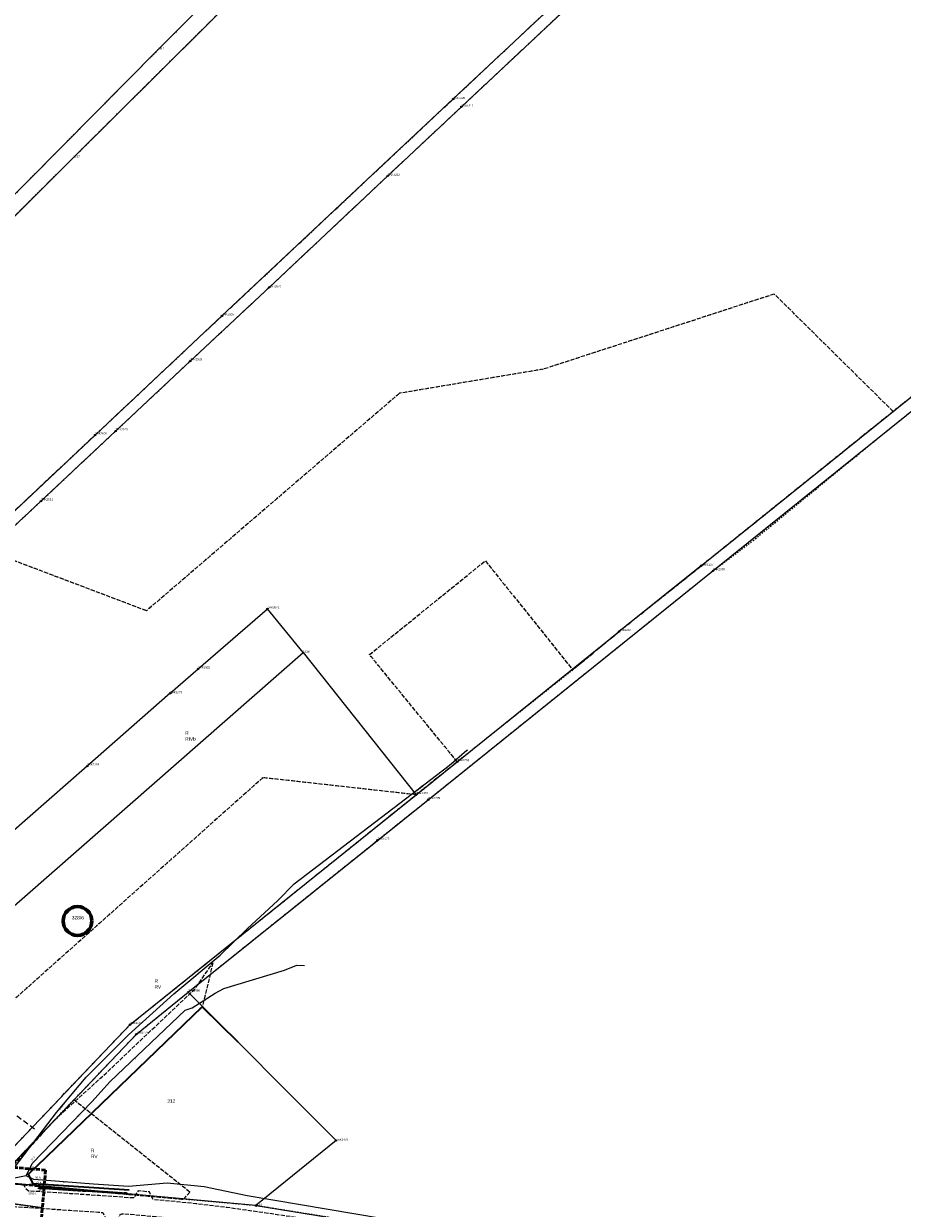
# Model space of a CAD drawing. Header units: metres. Extents: x 6551181 to 6555585, y 5935140 to 5937297.
# Tile 89 of 97: x 6551810 to 6552128, y 5935936 to 5936364. Entities that reach past the tile are written whole.
import ezdxf
from ezdxf.enums import TextEntityAlignment as Align

# ---------------------------------------------------------------- set-up
doc = ezdxf.new("R2010")
doc.units = ezdxf.units.M
for name, pattern in [('1.5_0.5', [2, 1.5, -0.5]), ('2.0_1.0', [3, 2, -1]), ('218-500', [1, 0.5, -0.5]), ('219-500', [0]), ('mz1.25_0.5', [1.75, 1.25, -0.5])]:
    doc.linetypes.add(name, pattern=pattern)
for name, color, linetype in [('000 Inne (niezydentyfikowane)', 7, 'Continuous'), ('202-Punkt graniczny stabilizowany trwale', 7, 'Continuous'), ('202-Punkt graniczny stabilizowany trwale-Atr103', 7, 'Continuous'), ('202-Punkt graniczny stabilizowany trwale-Atr104', 7, 'Continuous'), ('203-Punkt załamania granicy działki nie stabilizowany', 7, 'Continuous'), ('203-Punkt załamania granicy działki nie stabilizowany-Atr104', 7, 'Continuous'), ('209-Opis konturu klasyfikacyjnego', 7, 'Continuous'), ('210-Oznaczenie użytku', 7, 'Continuous'), ('211-Nr działki', 7, 'Continuous'), ('217-Granica konturu klasyfikcyjnego', 7, 'Continuous'), ('218-Granica użytku', 7, 'Continuous'), ('219-Linia granicy', 7, 'Continuous'), ('812-Warstwica pomocnicza linia', 7, 'Continuous'), ('jezdnia (powierzchnia)', 7, 'Continuous'), ('jezdnia (powierzchnia)-Atr17', 7, 'Continuous'), ('Obszar opracowania', 7, 'Continuous'), ('ogrodzenie trwałe (linia)', 7, 'Continuous'), ('przewód telekomunikacyjny (linia)', 7, 'Continuous'), ('przewód telekomunikacyjny (linia)-Atr1', 7, 'Continuous'), ('przewód wodociągowy (linia)', 7, 'Continuous'), ('przewód wodociągowy (linia)-Atr1', 7, 'Continuous'), ('punkt o określonej wysokości (sieć wodociągowa)', 7, 'Continuous'), ('punkt o określonej wysokości (sieć wodociągowa)-Atr2', 7, 'Continuous'), ('punkt wysokościowy naturalny', 7, 'Continuous'), ('punkt wysokościowy naturalny-Atr2', 7, 'Continuous'), ('punkt wysokościowy sztuczny', 7, 'Continuous'), ('punkt wysokościowy sztuczny-Atr2', 7, 'Continuous'), ('skarpa nieumocniona (powierzchnia)', 7, 'Continuous')]:
    doc.layers.add(name, color=color, linetype=linetype)
doc.styles.get("Standard").update_dxf_attribs({"font": 'arial.ttf'})
doc.linetypes.add('902-500', pattern='A,3.75,0,[1,ksztalty.shx,S=0.5,R=0,X=0,Y=0],3.75', length=7.5)

# ---------------------------------------------------------------- blocks, each defined once
blk = doc.blocks.new('202')
at = {"color": 0, "linetype": 'Continuous', "lineweight": -2}
blk.add_circle((0, 0), 2.5, dxfattribs=at)
blk = doc.blocks.new('203')
at = {"linetype": 'Continuous', "lineweight": 0}
h = blk.add_hatch(color=0, dxfattribs=at)
edge = h.paths.add_edge_path()
edge.add_arc((0, 0), 0.045, 0, 360)
blk = doc.blocks.new('PW01')
at = {"linetype": 'Continuous', "lineweight": 13}
h = blk.add_hatch(color=0, dxfattribs=at)
edge = h.paths.add_edge_path()
edge.add_arc((0, 0), 0.045, 0, 360)
blk = doc.blocks.new('PW02')
at = {"linetype": 'Continuous', "lineweight": 13}
h = blk.add_hatch(color=0, dxfattribs=at)
edge = h.paths.add_edge_path()
edge.add_arc((0, 0), 0.18, 0, 360)

msp = doc.modelspace()

# ---------------------------------------------------------------- linework, layer by layer
at = {"color": 1, "linetype": 'Continuous', "lineweight": 60}
msp.add_circle((6551829.8466, 5936039.4238), 5.1863, dxfattribs=at)
at = {"layer": '000 Inne (niezydentyfikowane)', "color": 7, "linetype": 'Continuous', "lineweight": 25, "flags": 128}
for points in [[(6551816.4, 5935942.7), (6551816.45, 5935943.5)], [(6551816.93, 5935942.67), (6551816.98, 5935943.46)], [(6551817.45, 5935942.64), (6551817.5, 5935943.42)], [(6551817.97, 5935942.61), (6551818.01, 5935943.39)], [(6551818.48, 5935942.58), (6551818.53, 5935943.35)], [(6551818.99, 5935942.55), (6551819.03, 5935943.31)], [(6551819.49, 5935942.52), (6551819.54, 5935943.27)], [(6551819.99, 5935942.49), (6551820.04, 5935943.24)], [(6551815.61, 5935942.75), (6551815.61, 5935942.81)], [(6551815.87, 5935942.74), (6551815.89, 5935943.12)], [(6551816.14, 5935942.72), (6551816.16, 5935943.05)], [(6551816.67, 5935942.69), (6551816.69, 5935943.09)], [(6551817.19, 5935942.66), (6551817.21, 5935943.05)], [(6551817.71, 5935942.63), (6551817.73, 5935943.02)], [(6551818.22, 5935942.59), (6551818.25, 5935942.98)], [(6551818.73, 5935942.56), (6551818.76, 5935942.95)], [(6551819.24, 5935942.53), (6551819.26, 5935942.91)], [(6551819.74, 5935942.5), (6551819.77, 5935942.88)], [(6551820.24, 5935942.47), (6551820.26, 5935942.84)], [(6551820.49, 5935942.46), (6551820.54, 5935943.2)], [(6551820.74, 5935942.44), (6551820.76, 5935942.81)], [(6551820.99, 5935942.43), (6551821.04, 5935943.16)], [(6551821.24, 5935942.41), (6551821.26, 5935942.78)], [(6551821.49, 5935942.4), (6551821.53, 5935943.13)], [(6551821.74, 5935942.38), (6551821.76, 5935942.74)], [(6551821.99, 5935942.37), (6551822.03, 5935943.09)], [(6551822.24, 5935942.35), (6551822.26, 5935942.71)], [(6551822.49, 5935942.34), (6551822.53, 5935943.05)], [(6551822.74, 5935942.32), (6551822.76, 5935942.68)], [(6551822.99, 5935942.31), (6551823.03, 5935943.01)], [(6551823.24, 5935942.29), (6551823.26, 5935942.64)], [(6551823.49, 5935942.28), (6551823.53, 5935942.98)], [(6551823.74, 5935942.26), (6551823.76, 5935942.61)], [(6551823.99, 5935942.25), (6551824.03, 5935942.94)], [(6551824.24, 5935942.23), (6551824.26, 5935942.58)], [(6551824.48, 5935942.22), (6551824.53, 5935942.9)], [(6551824.73, 5935942.2), (6551824.76, 5935942.54)], [(6551824.98, 5935942.19), (6551825.03, 5935942.87)], [(6551825.23, 5935942.17), (6551825.25, 5935942.51)], [(6551825.55, 5935942.15), (6551825.59, 5935942.83)], [(6551825.87, 5935942.13), (6551825.89, 5935942.47)], [(6551826.19, 5935942.11), (6551826.23, 5935942.78)], [(6551826.51, 5935942.09), (6551826.53, 5935942.42)], [(6551826.83, 5935942.07), (6551826.87, 5935942.73)], [(6551827.15, 5935942.05), (6551827.17, 5935942.38)], [(6551827.47, 5935942.03), (6551827.51, 5935942.68)], [(6551827.79, 5935942.02), (6551827.81, 5935942.34)], [(6551828.11, 5935942), (6551828.15, 5935942.64)], [(6551828.43, 5935941.98), (6551828.45, 5935942.29)], [(6551828.75, 5935941.96), (6551828.79, 5935942.59)], [(6551829.07, 5935941.94), (6551829.09, 5935942.25)], [(6551829.39, 5935941.92), (6551829.43, 5935942.54)], [(6551829.71, 5935941.9), (6551829.73, 5935942.21)], [(6551830.03, 5935941.88), (6551830.07, 5935942.49)], [(6551830.35, 5935941.86), (6551830.37, 5935942.17)], [(6551830.67, 5935941.84), (6551830.71, 5935942.45)], [(6551830.99, 5935941.82), (6551831.01, 5935942.12)], [(6551831.31, 5935941.8), (6551831.35, 5935942.4)], [(6551831.63, 5935941.78), (6551831.65, 5935942.08)], [(6551831.95, 5935941.76), (6551831.98, 5935942.35)], [(6551832.27, 5935941.74), (6551832.29, 5935942.04)], [(6551832.59, 5935941.72), (6551832.62, 5935942.31)], [(6551832.91, 5935941.71), (6551832.93, 5935941.99)], [(6551833.23, 5935941.69), (6551833.26, 5935942.26)], [(6551833.55, 5935941.67), (6551833.57, 5935941.95)], [(6551833.87, 5935941.65), (6551833.9, 5935942.21)], [(6551834.19, 5935941.63), (6551834.2, 5935941.91)], [(6551834.51, 5935941.61), (6551834.54, 5935942.16)], [(6551834.83, 5935941.59), (6551834.84, 5935941.86)], [(6551835.15, 5935941.57), (6551835.18, 5935942.12)], [(6551835.47, 5935941.55), (6551835.49, 5935941.82)], [(6551835.79, 5935941.52), (6551835.82, 5935942.08)], [(6551836.11, 5935941.5), (6551836.12, 5935941.78)], [(6551836.43, 5935941.48), (6551836.46, 5935942.03)], [(6551836.74, 5935941.46), (6551836.76, 5935941.74)], [(6551837.06, 5935941.44), (6551837.1, 5935941.99)], [(6551837.38, 5935941.42), (6551837.4, 5935941.69)], [(6551837.7, 5935941.39), (6551837.74, 5935941.95)], [(6551838.02, 5935941.37), (6551838.04, 5935941.65)], [(6551838.34, 5935941.35), (6551838.38, 5935941.91)], [(6551838.66, 5935941.33), (6551838.68, 5935941.61)], [(6551838.98, 5935941.31), (6551839.02, 5935941.87)], [(6551839.3, 5935941.28), (6551839.32, 5935941.56)], [(6551839.62, 5935941.26), (6551839.66, 5935941.82)], [(6551839.94, 5935941.24), (6551839.96, 5935941.52)], [(6551840.26, 5935941.22), (6551840.3, 5935941.78)], [(6551840.58, 5935941.2), (6551840.6, 5935941.48)], [(6551840.9, 5935941.18), (6551840.94, 5935941.74)], [(6551841.22, 5935941.15), (6551841.24, 5935941.44)], [(6551841.54, 5935941.13), (6551841.58, 5935941.7)], [(6551841.86, 5935941.11), (6551841.88, 5935941.39)], [(6551842.18, 5935941.09), (6551842.22, 5935941.65)], [(6551842.5, 5935941.07), (6551842.52, 5935941.35)], [(6551842.82, 5935941.04), (6551842.86, 5935941.61)], [(6551843.14, 5935941.02), (6551843.16, 5935941.31)], [(6551843.46, 5935941), (6551843.5, 5935941.57)], [(6551843.78, 5935940.98), (6551843.8, 5935941.26)], [(6551844.1, 5935940.96), (6551844.13, 5935941.53)], [(6551844.42, 5935940.93), (6551844.43, 5935941.22)], [(6551844.74, 5935940.91), (6551844.77, 5935941.49)], [(6551845.05, 5935940.89), (6551845.07, 5935941.18)], [(6551845.37, 5935940.87), (6551845.41, 5935941.44)], [(6551845.69, 5935940.85), (6551845.71, 5935941.13)], [(6551846.01, 5935940.83), (6551846.05, 5935941.4)], [(6551846.33, 5935940.8), (6551846.35, 5935941.09)], [(6551846.65, 5935940.78), (6551846.69, 5935941.36)], [(6551846.97, 5935940.76), (6551846.99, 5935941.05)], [(6551847.29, 5935940.74), (6551847.33, 5935941.32)], [(6551847.61, 5935940.72), (6551847.63, 5935940.95)], [(6551847.93, 5935940.69), (6551847.95, 5935940.97)]]:
    msp.add_lwpolyline(points, dxfattribs=at)
at = {"layer": '217-Granica konturu klasyfikcyjnego', "color": 3, "linetype": '1.5_0.5', "lineweight": 18, "flags": 128}
for points in [[(6551906.85, 5936393.09), (6551828.4, 5936315.18)], [(6551965.65, 5936336.33), (6552008.11, 5936376.18)], [(6551882.05, 5936257.97), (6551965.65, 5936336.33)], [(6551828.4, 5936315.18), (6551782.83, 5936269.86)], [(6552081.68, 5936265.88), (6551998.26, 5936238.74)], [(6552124.61, 5936223.48), (6552081.68, 5936265.88)], [(6551836.19, 5936214.93), (6551882.05, 5936257.97)], [(6551998.26, 5936238.74), (6551946.2, 5936230.02)], [(6551946.2, 5936230.02), (6551854.79, 5936151.47)], [(6552055.35, 5936167.77), (6552124.61, 5936223.48)], [(6551768.13, 5936151.02), (6551836.19, 5936214.93)], [(6551854.79, 5936151.47), (6551797.51, 5936173.14)], [(6551935.38, 5936135.63), (6551977.25, 5936169.53)], [(6551977.25, 5936169.53), (6552008.85, 5936130.13)], [(6552025.58, 5936143.97), (6552055.35, 5936167.77)], [(6552008.85, 5936130.13), (6552025.58, 5936143.97)], [(6551967.09, 5936096.93), (6551935.38, 5936135.63)], [(6551952.24, 5936085.02), (6551967.09, 5936096.93)], [(6551896.85, 5936091.19), (6551782.53, 5935989.34)], [(6551952.24, 5936085.02), (6551896.85, 5936091.19)], [(6551848.87, 5936001.98), (6551952.24, 5936085.02)], [(6551795.19, 5935945.7), (6551848.87, 5936001.98)], [(6551828.54, 5935974.83), (6551800.29, 5935945.24)], [(6551870.44, 5935941.5), (6551828.54, 5935974.83)], [(6551614.59, 5935963.86), (6551817.148, 5935935.8192)], [(6551800.29, 5935945.24), (6551814.57, 5935943.68)], [(6551814.57, 5935943.68), (6551850.47, 5935940.5)], [(6551850.47, 5935940.5), (6551868.2, 5935938.92)], [(6551868.2, 5935938.92), (6551870.44, 5935941.5)]]:
    msp.add_lwpolyline(points, dxfattribs=at)
at = {"layer": '218-Granica użytku', "color": 3, "linetype": '218-500', "lineweight": 18, "flags": 128}
for points in [[(6551968.61, 5936333.52), (6552104.25, 5936460.69)], [(6551901.59, 5936396.85), (6551858.92, 5936354.09)], [(6551828.4, 5936315.18), (6551906.85, 5936393.09)], [(6551965.65, 5936336.33), (6552008.11, 5936376.18)], [(6552296.61, 5936361.71), (6552124.61, 5936223.48)], [(6551858.92, 5936354.09), (6551777.93, 5936272.42)], [(6551882.05, 5936257.97), (6551965.65, 5936336.33)], [(6551942.01, 5936308.62), (6551968.61, 5936333.52)], [(6551782.83, 5936269.86), (6551828.4, 5936315.18)], [(6551899.19, 5936268.33), (6551942.01, 5936308.62)], [(6551870.62, 5936241.69), (6551899.19, 5936268.33)], [(6552081.68, 5936265.88), (6551998.26, 5936238.74)], [(6552124.61, 5936223.48), (6552081.68, 5936265.88)], [(6551836.19, 5936214.93), (6551882.05, 5936257.97)], [(6552124, 5936217.75), (6552174.23, 5936258.16)], [(6551843.63, 5936216.38), (6551870.62, 5936241.69)], [(6551998.26, 5936238.74), (6551946.2, 5936230.02)], [(6551946.2, 5936230.02), (6551854.79, 5936151.47)], [(6552124.61, 5936223.48), (6552055.35, 5936167.77)], [(6552074.05, 5936176.84), (6552124, 5936217.75)], [(6551768.13, 5936151.02), (6551836.19, 5936214.93)], [(6551816.64, 5936191.08), (6551843.63, 5936216.38)], [(6551797.51, 5936173.14), (6551816.64, 5936191.08)], [(6552059.49, 5936165.9), (6552074.05, 5936176.84)], [(6551854.79, 5936151.47), (6551797.51, 5936173.14)], [(6551935.38, 5936135.63), (6551977.25, 5936169.53)], [(6551956.61, 5936083.24), (6552059.49, 5936165.9)], [(6551977.25, 5936169.53), (6552008.85, 5936130.13)], [(6552055.35, 5936167.77), (6552025.58, 5936143.97)], [(6552025.58, 5936143.97), (6552008.85, 5936130.13)], [(6551967.09, 5936096.93), (6551935.38, 5936135.63)], [(6552008.85, 5936130.13), (6551967.09, 5936096.93)], [(6551967.09, 5936096.93), (6551952.24, 5936085.02)], [(6551896.85, 5936091.19), (6551782.53, 5935989.34)], [(6551952.24, 5936085.02), (6551896.85, 5936091.19)], [(6551848.87, 5936001.98), (6551952.24, 5936085.02)], [(6551946.64, 5936075.26), (6551956.61, 5936083.24)], [(6551938.26, 5936068.55), (6551946.64, 5936075.26)], [(6551894.41, 5936033.41), (6551938.26, 5936068.55)], [(6551869.85, 5936013.72), (6551894.41, 5936033.41)], [(6551851.15, 5935998.52), (6551869.85, 5936013.72)], [(6551795.19, 5935945.7), (6551848.87, 5936001.98)], [(6551828.54, 5935974.83), (6551851.15, 5935998.52)], [(6551800.29, 5935945.24), (6551828.54, 5935974.83)], [(6551870.44, 5935941.5), (6551828.54, 5935974.83)], [(6551614.59, 5935963.86), (6551817.148, 5935935.8192)], [(6551800.29, 5935945.24), (6551814.57, 5935943.68)], [(6551814.57, 5935943.68), (6551850.47, 5935940.5)], [(6551850.47, 5935940.5), (6551868.2, 5935938.92)], [(6551868.2, 5935938.92), (6551870.44, 5935941.5)], [(6551894.35, 5935936.61), (6551868.2, 5935938.92)], [(6551925.49, 5935931.61), (6551894.35, 5935936.61)]]:
    msp.add_lwpolyline(points, dxfattribs=at)
at = {"layer": '219-Linia granicy', "color": 7, "linetype": '219-500', "lineweight": 18, "flags": 128}
for points in [[(6552104.25, 5936460.69), (6551968.61, 5936333.52)], [(6551858.92, 5936354.09), (6551901.59, 5936396.85)], [(6551906.85, 5936393.09), (6551828.4, 5936315.18)], [(6551965.65, 5936336.33), (6552008.11, 5936376.18)], [(6552055.35, 5936167.77), (6552296.61, 5936361.71)], [(6551777.93, 5936272.42), (6551858.92, 5936354.09)], [(6551965.65, 5936336.33), (6551882.05, 5936257.97)], [(6551968.61, 5936333.52), (6551942.01, 5936308.62)], [(6551828.4, 5936315.18), (6551782.83, 5936269.86)], [(6551942.01, 5936308.62), (6551899.19, 5936268.33)], [(6551899.19, 5936268.33), (6551870.62, 5936241.69)], [(6551836.19, 5936214.93), (6551882.05, 5936257.97)], [(6552059.49, 5936165.9), (6552174.23, 5936258.16)], [(6551843.63, 5936216.38), (6551870.62, 5936241.69)], [(6551768.13, 5936151.02), (6551836.19, 5936214.93)], [(6551816.64, 5936191.08), (6551843.63, 5936216.38)], [(6551777.79, 5936154.66), (6551816.64, 5936191.08)], [(6551956.61, 5936083.24), (6552059.49, 5936165.9)], [(6552055.35, 5936167.77), (6552025.58, 5936143.97)], [(6551873.46, 5936130.45), (6551898.5, 5936152.15)], [(6551911.38, 5936136.36), (6551898.5, 5936152.15)], [(6551967.09, 5936096.93), (6552025.58, 5936143.97)], [(6551702.23, 5935953.25), (6551911.38, 5936136.36)], [(6551911.38, 5936136.36), (6551952.24, 5936085.02)], [(6551863.35, 5936121.69), (6551873.46, 5936130.45)], [(6551863.35, 5936121.69), (6551833.36, 5936095.39)], [(6551833.36, 5936095.39), (6551805.85, 5936071.27)], [(6551952.24, 5936085.02), (6551967.09, 5936096.93)], [(6551848.87, 5936001.98), (6551952.24, 5936085.02)], [(6551938.26, 5936068.55), (6551956.61, 5936083.24)], [(6551869.85, 5936013.72), (6551938.26, 5936068.55)], [(6551851.15, 5935998.52), (6551869.85, 5936013.72)], [(6551923.33, 5935960.1), (6551869.85, 5936013.72)], [(6551795.19, 5935945.7), (6551848.87, 5936001.98)], [(6551800.29, 5935945.24), (6551851.15, 5935998.52)], [(6551817.148, 5935935.8192), (6551614.59, 5935963.86)], [(6551923.33, 5935960.1), (6551894.35, 5935936.61)], [(6551894.35, 5935936.61), (6551800.29, 5935945.24)], [(6551894.35, 5935936.61), (6551925.49, 5935931.61)]]:
    msp.add_lwpolyline(points, dxfattribs=at)
at = {"layer": '812-Warstwica pomocnicza linia', "color": 32, "linetype": '2.0_1.0', "lineweight": 13, "flags": 128}
msp.add_lwpolyline([(6551648.63, 5935985.63), (6551653.292, 5935985.5), (6551657.954, 5935985.37), (6551662.616, 5935985.24), (6551667.278, 5935985.11), (6551671.94, 5935984.98), (6551676.602, 5935984.85), (6551681.264, 5935984.72), (6551685.926, 5935984.59), (6551690.588, 5935984.46), (6551695.25, 5935984.33), (6551698.612, 5935984.408), (6551701.942, 5935984.793), (6551705.247, 5935985.426), (6551708.533, 5935986.248), (6551711.806, 5935987.201), (6551715.073, 5935988.227), (6551718.341, 5935989.268), (6551721.615, 5935990.264), (6551724.903, 5935991.157), (6551728.21, 5935991.89), (6551730.876, 5935992.391), (6551733.553, 5935992.875), (6551736.239, 5935993.336), (6551738.931, 5935993.765), (6551741.628, 5935994.156), (6551744.326, 5935994.502), (6551747.024, 5935994.796), (6551749.719, 5935995.03), (6551752.408, 5935995.197), (6551755.09, 5935995.29), (6551758.228, 5935995.246), (6551761.395, 5935994.99), (6551764.571, 5935994.528), (6551767.732, 5935993.863), (6551770.857, 5935993.001), (6551773.925, 5935991.945), (6551776.913, 5935990.699), (6551779.799, 5935989.269), (6551782.562, 5935987.657), (6551785.18, 5935985.87), (6551788.097, 5935983.716), (6551791.012, 5935981.561), (6551793.926, 5935979.405), (6551796.84, 5935977.25), (6551799.753, 5935975.095), (6551802.666, 5935972.939), (6551805.579, 5935970.784), (6551808.492, 5935968.629), (6551811.406, 5935966.474), (6551814.32, 5935964.32)], dxfattribs=at)
at = {"layer": 'jezdnia (powierzchnia)', "color": 7, "linetype": '1.5_0.5', "lineweight": 18, "flags": 128}
for points in [[(6551328.96, 5936334.85), (6551328.85, 5936339.4), (6551328.73, 5936357.03), (6551328.59, 5936376.23), (6551328.4, 5936397.13), (6551328.02, 5936414.29), (6551322.56, 5936409.84), (6551322.26, 5936398.68), (6551322.27, 5936387.64), (6551322.38, 5936376.93), (6551322.42, 5936367), (6551322.25, 5936346.98), (6551322.6, 5936337.31), (6551322.85, 5936327.45), (6551322.83, 5936325.77), (6551322.74, 5936320.86), (6551322.68, 5936317.17), (6551322.78, 5936307.21), (6551322.67, 5936297.56), (6551322.68, 5936287.57), (6551322.74, 5936279.01), (6551322.14, 5936267.97), (6551321.65, 5936262.65), (6551321.72, 5936261), (6551321.78, 5936259.98), (6551322.11, 5936257.72), (6551322.27, 5936255.96), (6551322.39, 5936254.52), (6551322.15, 5936252.96), (6551321.69, 5936250.98), (6551320.76, 5936248.16), (6551319.46, 5936245.23), (6551318.96, 5936243.62), (6551318.38, 5936241.01), (6551316.02, 5936222.64), (6551315.83, 5936219.84), (6551316.38, 5936210.81), (6551316.01, 5936207.91), (6551315.14, 5936200.41), (6551314.97, 5936199.68), (6551313.67, 5936198.52), (6551311.34, 5936197.7), (6551307.54, 5936198.81), (6551305.83, 5936196.21), (6551312.51, 5936190.73), (6551313.39, 5936189.35), (6551312.99, 5936186.91), (6551312.92, 5936183.49), (6551313.3, 5936180.11), (6551314.08, 5936177.55), (6551314.7, 5936175.79), (6551314.44, 5936174.65), (6551312.67, 5936172.43), (6551311.85, 5936172.5), (6551311.19, 5936171.27), (6551311.05, 5936169.19), (6551311.25, 5936168.73), (6551309.45, 5936165.18), (6551312.18, 5936163.98), (6551313.59, 5936166.07), (6551317.23, 5936168.57), (6551319.56, 5936168.77), (6551324.09, 5936164.11), (6551325.69, 5936162.67), (6551325.47, 5936161.1), (6551327.95, 5936158.95), (6551329.62, 5936159.04), (6551332.98, 5936156.08), (6551340.48, 5936149.19), (6551347.83, 5936142.43), (6551354.99, 5936135.82), (6551361.1, 5936130.02), (6551368.01, 5936123.21), (6551374.45, 5936116.65), (6551380.77, 5936110.1), (6551380.75, 5936107.84), (6551380.43, 5936106.99), (6551383.32, 5936104.18), (6551384.35, 5936104.44), (6551386.16, 5936104.24), (6551387.51, 5936103), (6551394.02, 5936096.15), (6551400.74, 5936089.06), (6551407.43, 5936082.07), (6551414.96, 5936073.7), (6551417.26, 5936071.24), (6551417.54, 5936068.85), (6551417.08, 5936067.39), (6551416.53, 5936066.51), (6551418.44, 5936064.69), (6551420.06, 5936065.32), (6551421.11, 5936065.47), (6551423.09, 5936065.27), (6551427.21, 5936061.47), (6551434.23, 5936055.28), (6551441.76, 5936048.87), (6551449.56, 5936042.36), (6551457.43, 5936035.97), (6551465.65, 5936029.87), (6551474.74, 5936023.08), (6551483.63, 5936016.83), (6551492.82, 5936010.56), (6551496.69, 5936007.92), (6551496.38, 5936006.4), (6551500.73, 5936003.64), (6551502.28, 5936004.36), (6551510, 5935999.26), (6551519.09, 5935993.33), (6551527.43, 5935987.94), (6551535.54, 5935982.98), (6551543.65, 5935977.72), (6551552.14, 5935972.93), (6551561.61, 5935968.23), (6551570.6, 5935964.82), (6551581.27, 5935961.57), (6551591.01, 5935959.14), (6551597.53, 5935957.63), (6551598.04, 5935956.71), (6551598.34, 5935954.89), (6551601.02, 5935954.23), (6551603.27, 5935956.5), (6551604.19, 5935956.44), (6551614.44, 5935954.25), (6551624.03, 5935952.41), (6551633.65, 5935950.68), (6551643.66, 5935949.13), (6551649.85, 5935948.21), (6551660.16, 5935947.16), (6551670.33, 5935946.28), (6551680.51, 5935945.58), (6551690.73, 5935944.67), (6551701.45, 5935943.82), (6551706.39, 5935943.35), (6551707.39, 5935941.45), (6551711.28, 5935940.88), (6551713.28, 5935942.8), (6551715.25, 5935942.66), (6551721.35, 5935942.22), (6551752.78, 5935940.08), (6551762.58, 5935939.42), (6551772.73, 5935938.68), (6551783.19, 5935937.92), (6551793.12, 5935937.25), (6551803.61, 5935936.53), (6551816.47, 5935935.66), (6551827.08, 5935934.95), (6551837.44, 5935934.3), (6551838.95, 5935934.11), (6551840.54, 5935930.96), (6551844.05, 5935930.93), (6551845.21, 5935933.24), (6551845.88, 5935933.65), (6551848.35, 5935933.59), (6551864.54, 5935932.06), (6551872.1, 5935931.21), (6551883.27, 5935929.95), (6551887.52, 5935929.3), (6551888.3, 5935928.47), (6551889.27, 5935927), (6551889.8, 5935925.29), (6551888.46, 5935921.18), (6551893.61, 5935921.03), (6551897.26, 5935920.92), (6551897.56, 5935926.27), (6551899.74, 5935927.57), (6551904.71, 5935926.85), (6551911.07, 5935925.83), (6551911.71, 5935924.67), (6551912.04, 5935923.9), (6551915.56, 5935923.37), (6551916.14, 5935924.18), (6551916.85, 5935924.92), (6551923.67, 5935923.8), (6551933.47, 5935922.17), (6551946.23, 5935919.92), (6551946.86, 5935918.95), (6551946.97, 5935917.94), (6551949.03, 5935915.66), (6551950.87, 5935917.18), (6551951.58, 5935918.19), (6551952.42, 5935918.86), (6551960.7, 5935917.37), (6551971.47, 5935915.4), (6551981.95, 5935913.57), (6551992.49, 5935911.65), (6551995.74, 5935911.01), (6551996.16, 5935910.41), (6551996.41, 5935909.03), (6552000.08, 5935908.33), (6552001.09, 5935909.46), (6552001.34, 5935909.66), (6552001.89, 5935909.89), (6552011.06, 5935908.38), (6552016.54, 5935907.3), (6552016.98, 5935906.37), (6552017.08, 5935905.24), (6552021, 5935904.44), (6552021.75, 5935905.56), (6552022.37, 5935906.31), (6552031.19, 5935904.66), (6552041.47, 5935902.98), (6552051.85, 5935901.04), (6552054.87, 5935900.36), (6552055.79, 5935898.24), (6552061.21, 5935896.92), (6552062.37, 5935898.83), (6552071.26, 5935896.73), (6552082.21, 5935893.77), (6552092.4, 5935891.09), (6552102.69, 5935888.17), (6552113.23, 5935885.31), (6552123.85, 5935882.37), (6552135.02, 5935879.28), (6552145.58, 5935876.34), (6552156.23, 5935873.42), (6552166.76, 5935870.42), (6552177.31, 5935867.56), (6552187.87, 5935864.65), (6552198.25, 5935861.79), (6552209.38, 5935858.53), (6552220.11, 5935855.69), (6552230.86, 5935852.63), (6552241.36, 5935849.67), (6552251.73, 5935846.66), (6552262.36, 5935843.89), (6552273.37, 5935841.27), (6552283.55, 5935838.85), (6552294.39, 5935836.69), (6552304.73, 5935835.22), (6552315.64, 5935833.74), (6552325.3, 5935832.55), (6552341.64, 5935830.38), (6552342.44, 5935829.69), (6552342.92, 5935828.2), (6552347.56, 5935827.77), (6552348.74, 5935829.5), (6552357.01, 5935828.52), (6552367.7, 5935827.13), (6552378.13, 5935825.75), (6552388.65, 5935824.39), (6552399.32, 5935823.07), (6552410.02, 5935821.67), (6552421.24, 5935820.34), (6552432.45, 5935818.68), (6552443.48, 5935817.42), (6552453.95, 5935816.03), (6552464.58, 5935814.75), (6552475.04, 5935813.29), (6552485.68, 5935811.95), (6552496.02, 5935810.59), (6552506.48, 5935809.35), (6552517.51, 5935807.84), (6552527.97, 5935806.56), (6552538.97, 5935805.09), (6552549.67, 5935803.82), (6552560.33, 5935802.42), (6552563.29, 5935802), (6552563.74, 5935801.13), (6552564.02, 5935800.22), (6552567.24, 5935799.81), (6552567.73, 5935800.53), (6552568.53, 5935801.4), (6552572.89, 5935801.02), (6552583.15, 5935799.96), (6552593.78, 5935798.88), (6552604.38, 5935797.88), (6552604.85, 5935803.41), (6552594.33, 5935804.61), (6552583.62, 5935805.8), (6552573.64, 5935806.91), (6552560.78, 5935808.39), (6552550.39, 5935809.67), (6552539.28, 5935811.02), (6552528.7, 5935812.3), (6552517.88, 5935813.68), (6552507.21, 5935815.18), (6552496.69, 5935816.5), (6552486.46, 5935817.81), (6552475.57, 5935819.24), (6552465.35, 5935820.56), (6552454.34, 5935821.99), (6552444.06, 5935823.33), (6552432.93, 5935824.71), (6552421.95, 5935826.21), (6552410.72, 5935827.55), (6552399.95, 5935828.95), (6552389.17, 5935830.26), (6552378.67, 5935831.73), (6552368.16, 5935833.12), (6552357.84, 5935834.4), (6552341.74, 5935836.31), (6552336.11, 5935837.13), (6552334.8, 5935838.98), (6552330.67, 5935843.7), (6552318.52, 5935843.8), (6552316.94, 5935839.51), (6552316.2, 5935839.6), (6552305.46, 5935841.19), (6552295.05, 5935842.73), (6552284.97, 5935844.88), (6552274.4, 5935847.14), (6552263.73, 5935849.7), (6552253.14, 5935852.53), (6552242.97, 5935855.52), (6552232.46, 5935858.37), (6552221.65, 5935861.46), (6552210.76, 5935864.4), (6552199.91, 5935867.46), (6552189.25, 5935870.45), (6552178.83, 5935873.3), (6552168.21, 5935876.2), (6552157.7, 5935879.19), (6552146.88, 5935882.12), (6552136.56, 5935885.03), (6552125.26, 5935888.16), (6552114.69, 5935891.09), (6552104.07, 5935894), (6552093.85, 5935896.89), (6552083.28, 5935899.67), (6552072.56, 5935902.58), (6552063.5, 5935904.64), (6552052.58, 5935906.96), (6552042.37, 5935908.85), (6552032.31, 5935910.58), (6552022.24, 5935912.51), (6552011.71, 5935914.3), (6552002.97, 5935915.91), (6551993.33, 5935917.67), (6551982.85, 5935919.56), (6551972.16, 5935921.42), (6551961.7, 5935923.41), (6551953.29, 5935924.88), (6551942.99, 5935926.75), (6551934.58, 5935928.16), (6551924.41, 5935929.85), (6551914.55, 5935931.45), (6551905.1, 5935932.89), (6551895.51, 5935934.28), (6551883.79, 5935935.93), (6551872.57, 5935937.31), (6551861.48, 5935938.41), (6551857.21, 5935938.77), (6551855.83, 5935941.56), (6551851.73, 5935941.94), (6551850.16, 5935939.44), (6551849.12, 5935939.43), (6551837.69, 5935940.23), (6551827.26, 5935940.93), (6551816.56, 5935941.65), (6551812.11, 5935941.89), (6551811.08, 5935942.83), (6551810.63, 5935944.01), (6551806.62, 5935944.32), (6551805.99, 5935943.23), (6551804.96, 5935942.43), (6551799.31, 5935943), (6551795.45, 5935943.07), (6551783.27, 5935943.93), (6551772.84, 5935944.64), (6551762.97, 5935945.37), (6551756.57, 5935946.71), (6551756.45, 5935947.99), (6551753.18, 5935948.46), (6551752.63, 5935947.03), (6551751.78, 5935946.29), (6551742.41, 5935946.78), (6551732.33, 5935947.44), (6551722.23, 5935948.29), (6551712.3, 5935948.93), (6551701.77, 5935949.75), (6551691.2, 5935950.61), (6551680.87, 5935951.49), (6551670.8, 5935952.18), (6551660.52, 5935953.19), (6551650.73, 5935954.13), (6551644.52, 5935955.05), (6551634.47, 5935956.54), (6551625.17, 5935958.24), (6551619.83, 5935959.35), (6551619.26, 5935960.49), (6551619.22, 5935962.61), (6551616.6, 5935963.05), (6551615.17, 5935961.02), (6551614.13, 5935960.5), (6551605.28, 5935962.2), (6551598.18, 5935963.63), (6551597.76, 5935964.59), (6551597.78, 5935967.09), (6551594.81, 5935968.01), (6551593.76, 5935965.74), (6551592.79, 5935964.93), (6551592.31, 5935964.89), (6551582.34, 5935967.37), (6551580.88, 5935967.83), (6551580.18, 5935968.71), (6551580.27, 5935970.63), (6551577.49, 5935971.77), (6551576.35, 5935970.29), (6551575.07, 5935969.6), (6551572.38, 5935970.41), (6551563.7, 5935973.87), (6551554.87, 5935978.16), (6551546.49, 5935983.02), (6551538.48, 5935988.13), (6551530.39, 5935993.18), (6551522.02, 5935998.55), (6551512.6, 5936004.66), (6551512.61, 5936005.55), (6551512.85, 5936007.35), (6551509.68, 5936009.41), (6551508.18, 5936008.59), (6551507, 5936008.48), (6551503.89, 5936010.34), (6551495.82, 5936015.64), (6551486.91, 5936021.79), (6551477.95, 5936028.1), (6551468.99, 5936034.63), (6551460.81, 5936040.8), (6551453.03, 5936047.14), (6551445.31, 5936053.57), (6551437.77, 5936059.97), (6551432.57, 5936064.65), (6551432.07, 5936066.32), (6551432.09, 5936068.02), (6551434.37, 5936071.22), (6551434.62, 5936071.59), (6551431.83, 5936073.34), (6551429.29, 5936070.94), (6551427.75, 5936070.76), (6551425.93, 5936071.17), (6551425.46, 5936071.49), (6551419.42, 5936077.79), (6551411.69, 5936086.16), (6551404.87, 5936093.24), (6551398.24, 5936100.37), (6551391.7, 5936107.27), (6551389.12, 5936111.46), (6551389.9, 5936112.46), (6551387.37, 5936115.19), (6551385.78, 5936114.88), (6551384.49, 5936114.89), (6551378.57, 5936120.76), (6551371.92, 5936127.68), (6551366.59, 5936132.83), (6551366.87, 5936133.78), (6551367.08, 5936134.17), (6551367.64, 5936134.92), (6551365, 5936137.57), (6551363.64, 5936136.69), (6551362.7, 5936136.71), (6551359.88, 5936139.65), (6551338.07, 5936159.81), (6551329.19, 5936168.03), (6551324.89, 5936173.07), (6551320.86, 5936179.47), (6551319.58, 5936183.33), (6551319.65, 5936188.36), (6551322.11, 5936204.81), (6551327.17, 5936242.31), (6551330.39, 5936265.19), (6551329.96, 5936267.22), (6551329.39, 5936272.76), (6551329.1, 5936274.41), (6551328.86, 5936276.23), (6551328.83, 5936278.38), (6551328.89, 5936294.47)], [(6551878.81, 5936024.36), (6551874.92, 5936008.45), (6551812.17, 5935947.96), (6551813.8, 5935944.48), (6551810.63, 5935944.01), (6551806.62, 5935944.32), (6551805.99, 5935943.23), (6551804.96, 5935942.43), (6551799.31, 5935943), (6551821.91, 5935967.87), (6551840.22, 5935984.52), (6551872.2, 5936014.8)]]:
    msp.add_lwpolyline(points, close=True, dxfattribs=at)
at = {"layer": 'Obszar opracowania', "color": 6, "linetype": '1.5_0.5', "lineweight": 50, "flags": 128}
msp.add_lwpolyline([(6551818.32, 5935949.48), (6551816.4, 5935927.1), (6551691.07, 5935939.45), (6551655.04, 5935943.08), (6551594.88, 5935952.7), (6551558.27, 5935964.37), (6551521.83, 5935986.07), (6551479.91, 5936013.47), (6551430.28, 5936048.68), (6551403.2, 5936073.55), (6551351.97, 5936127.26), (6551339.98, 5936140.06), (6551355.92, 5936154.02), (6551383.22, 5936127.23), (6551398.41, 5936112.34), (6551441.88, 5936067.29), (6551466.09, 5936048.26), (6551498.73, 5936021.85), (6551519.95, 5936008.26), (6551556.28, 5935985.89), (6551583.14, 5935974.91), (6551603.83, 5935970.55), (6551675.12, 5935961.01)], close=True, dxfattribs=at)
at = {"layer": 'ogrodzenie trwałe (linia)', "color": 7, "linetype": '902-500', "lineweight": 35, "flags": 128}
msp.add_lwpolyline([(6551848.52, 5935942.24), (6551813.8, 5935944.48), (6551812.17, 5935947.96), (6551874.92, 5936008.45), (6551887.76, 5935995.82)], dxfattribs=at)
at = {"layer": 'przewód telekomunikacyjny (linia)', "color": 30, "linetype": 'Continuous', "lineweight": 18, "flags": 128}
for points in [[(6551811.25, 5935947.33), (6551813.51, 5935951.88), (6551835, 5935974.1), (6551841.66, 5935981.46), (6551868.77, 5936007.23), (6551871.3, 5936008), (6551879.62, 5936013.32), (6551882.77, 5936014.99), (6551904.69, 5936021.71), (6551909.06, 5936023.51), (6551911.88, 5936023.33)], [(6552142.85, 5935890.28), (6552105.38, 5935899.31), (6552038.3, 5935916.34), (6552007.51, 5935920.51), (6551891.15, 5935940.21), (6551875.57, 5935943.4), (6551862.24, 5935944.72), (6551848.29, 5935943.55), (6551835.66, 5935944.35), (6551814.06, 5935946.02), (6551811.25, 5935947.33), (6551803.58, 5935945.87)]]:
    msp.add_lwpolyline(points, dxfattribs=at)
at = {"layer": 'przewód wodociągowy (linia)', "color": 5, "linetype": 'Continuous', "lineweight": 18, "flags": 128}
msp.add_lwpolyline([(6551792.48, 5935931.27), (6551792.47, 5935931.45), (6551822.3, 5935970.25), (6551832.95, 5935983.03), (6551848.32, 5935998.27), (6551864.69, 5936013.13), (6551881.38, 5936027.07), (6551891.21, 5936036.56), (6551902.28, 5936046.86), (6551908.19, 5936052.79), (6551964.2, 5936095.56), (6551970.58, 5936101.08), (6551970.87, 5936101.24)], dxfattribs=at)
at = {"layer": 'skarpa nieumocniona (powierzchnia)', "color": 7, "linetype": 'mz1.25_0.5', "lineweight": 18, "flags": 128}
msp.add_lwpolyline([(6551815.49, 5935942.76), (6551816.33, 5935943.51), (6551834.86, 5935942.14), (6551847.44, 5935941.31), (6551848.43, 5935940.66), (6551834.98, 5935941.58)], close=True, dxfattribs=at)
msp.add_lwpolyline([(6551815.49, 5935942.76), (6551816.33, 5935943.51), (6551834.86, 5935942.14), (6551847.44, 5935941.31), (6551848.43, 5935940.66), (6551834.98, 5935941.58)], close=True, dxfattribs=at)

# ---------------------------------------------------------------- block references
at = {"layer": '202-Punkt graniczny stabilizowany trwale', "color": 7, "linetype": 'Continuous', "lineweight": 18, "xscale": 0.1, "yscale": 0.1}
for p in [(6551965.65, 5936336.33), (6551968.61, 5936333.52), (6551942.01, 5936308.62), (6551899.19, 5936268.33), (6551882.05, 5936257.97), (6551870.62, 5936241.69), (6551836.19, 5936214.93), (6551843.63, 5936216.38), (6551816.64, 5936191.08), (6552055.35, 5936167.77), (6552059.49, 5936165.9), (6551898.5, 5936152.15), (6552025.58, 5936143.97), (6551873.46, 5936130.45), (6551863.35, 5936121.69), (6551833.36, 5936095.39), (6551967.09, 5936096.93), (6551952.24, 5936085.02), (6551956.61, 5936083.24), (6551938.26, 5936068.55), (6551869.85, 5936013.72), (6551848.87, 5936001.98), (6551851.15, 5935998.52), (6551923.33, 5935960.1), (6551894.35, 5935936.61)]:
    msp.add_blockref('202', p, dxfattribs=at)
at = {"layer": '203-Punkt załamania granicy działki nie stabilizowany', "color": 7, "linetype": 'Continuous', "lineweight": 18}
for p in [(6551858.92, 5936354.09), (6551828.4, 5936315.18), (6551911.38, 5936136.36)]:
    msp.add_blockref('203', p, dxfattribs=at)
at = {"layer": 'punkt o określonej wysokości (sieć wodociągowa)', "color": 5, "linetype": 'Continuous', "lineweight": 13}
msp.add_blockref('PW01', (6551822.3, 5935970.25), dxfattribs=at)
at = {"layer": 'punkt wysokościowy naturalny', "color": 7, "linetype": 'Continuous', "lineweight": 13}
for p in [(6551813.51, 5935951.88), (6551812.17, 5935947.96), (6551811.25, 5935947.33), (6551813.8, 5935944.48), (6551814.06, 5935946.02), (6551814.46, 5935944.1), (6551815.49, 5935942.76)]:
    msp.add_blockref('PW01', p, dxfattribs=at)
at = {"layer": 'punkt wysokościowy sztuczny', "color": 7, "linetype": 'Continuous', "lineweight": 13}
for p in [(6551810.63, 5935944.01), (6551812.11, 5935941.89)]:
    msp.add_blockref('PW02', p, dxfattribs=at)

# ---------------------------------------------------------------- texts
at = {"layer": '202-Punkt graniczny stabilizowany trwale-Atr103', "color": 7, "width": 0.9}
for s, p in [('ZAK1220', (6551965.65, 5936336.33)), ('ZAK1212', (6551968.61, 5936333.52)), ('ZAK1213', (6551942.01, 5936308.62)), ('ZAK2070', (6551899.19, 5936268.33)), ('ZAK1227', (6552055.35, 5936167.77)), ('ZAK2073', (6551863.35, 5936121.69)), ('ZAK1479', (6551923.33, 5935960.1))]:
    msp.add_text(s, height=0.75, dxfattribs=at).set_placement(p)
for s, p in [('ZAK2605', (6551882.05, 5936257.97)), ('ZAK2525', (6551870.62, 5936241.69)), ('ZAK2523', (6551843.63, 5936216.38)), ('ZAK2606', (6551836.19, 5936214.93)), ('ZAK2521', (6551816.64, 5936191.08)), ('ZAK2530', (6552059.49, 5936165.9)), ('ZAK2072', (6551898.5, 5936152.15)), ('ZAK2266', (6552025.58, 5936143.97)), ('ZAK2522', (6551873.46, 5936130.45)), ('ZAK2263', (6551967.09, 5936096.93)), ('ZAK2519', (6551833.36, 5936095.39)), ('ZAK1470', (6551952.24, 5936085.02)), ('ZAK2529', (6551956.61, 5936083.24)), ('ZAK1472', (6551938.26, 5936068.55)), ('ZAK1480', (6551869.85, 5936013.72)), ('ZAK1473', (6551848.87, 5936001.98)), ('ZAK1474', (6551851.15, 5935998.52))]:
    msp.add_text(s, height=0.75, dxfattribs=at).set_placement(p, align=Align.BOTTOM_LEFT)
at = {"layer": '202-Punkt graniczny stabilizowany trwale-Atr104', "color": 7, "width": 0.9}
msp.add_text('1453', height=0.75, dxfattribs=at).set_placement((6551894.35, 5935936.61))
at = {"layer": '203-Punkt załamania granicy działki nie stabilizowany-Atr104', "color": 7, "width": 0.9}
for s, p in [('1712', (6551858.92, 5936354.09)), ('1737', (6551828.4, 5936315.18)), ('1936', (6551911.38, 5936136.36))]:
    msp.add_text(s, height=0.75, dxfattribs=at).set_placement(p)
at = {"layer": '209-Opis konturu klasyfikacyjnego', "color": 3, "linetype": 'Continuous', "lineweight": 18, "width": 0.79}
for s, p in [('RIVb', (6551868.77, 5936105.81)), ('RV', (6551857.68, 5936016.24)), ('RV', (6551834.7, 5935955.02))]:
    msp.add_text(s, height=1.25, dxfattribs=at).set_placement(p, align=Align.TOP_LEFT)
at = {"layer": '210-Oznaczenie użytku', "color": 3, "linetype": 'Continuous', "lineweight": 18, "width": 0.79}
for p in [(6551868.78, 5936106.71), (6551857.69, 5936017.14), (6551834.72, 5935955.92)]:
    msp.add_text('R', height=1.25, dxfattribs=at).set_placement(p)
at = {"layer": '211-Nr działki', "color": 7, "linetype": 'Continuous', "lineweight": 18, "width": 0.79}
for s, p in [('328/6', (6551827.82, 5936041.25)), ('312', (6551862.3, 5935975.01))]:
    msp.add_text(s, height=1.25, dxfattribs=at).set_placement(p, align=Align.TOP_LEFT)
at = {"layer": 'jezdnia (powierzchnia)-Atr17', "color": 7, "width": 0.9}
msp.add_text('j.', height=0.75, rotation=43.949, dxfattribs=at).set_placement((6551850.77, 5935989.5))
at = {"layer": 'przewód telekomunikacyjny (linia)-Atr1', "color": 30, "width": 0.9}
for rotation, p in [(32.596, (6551875.82, 5936010.89)), (45.956, (6551829.95, 5935968.88)), (355.579, (6551824.71, 5935945.2))]:
    msp.add_text('tA', height=0.75, rotation=rotation, dxfattribs=at).set_placement(p, align=Align.MIDDLE_LEFT)
at = {"layer": 'przewód wodociągowy (linia)-Atr1', "color": 5, "width": 0.9}
msp.add_text('wo110', height=0.75, rotation=37.365, dxfattribs=at).set_placement((6551952.29, 5936086.47), align=Align.MIDDLE_LEFT)
at = {"layer": 'punkt o określonej wysokości (sieć wodociągowa)-Atr2', "color": 5, "width": 0.9}
msp.add_text('19.04', height=0.75, rotation=50.194, dxfattribs=at).set_placement((6551823.25, 5935971.39), align=Align.MIDDLE_LEFT)
at = {"layer": 'punkt wysokościowy naturalny-Atr2', "color": 7, "width": 0.9}
for s, rotation, p in [('20.3', 48.266, (6551813.31, 5935952.46)), ('20.4', 359.329, (6551814.79, 5935944.58))]:
    msp.add_text(s, height=0.75, rotation=rotation, dxfattribs=at).set_placement(p)
for s, rotation, p in [('20.3', 46.018, (6551812.72, 5935949.23)), ('20.6', 356.535, (6551815.85, 5935942.26))]:
    msp.add_text(s, height=0.75, rotation=rotation, dxfattribs=at).set_placement(p, align=Align.MIDDLE_LEFT)
msp.add_text('20.0', height=0.75, dxfattribs=at).set_placement((6551814.48, 5935946.3))
at = {"layer": 'punkt wysokościowy sztuczny-Atr2', "color": 7, "width": 0.9}
msp.add_text('20.64', height=0.75, rotation=356.913, dxfattribs=at).set_placement((6551812.17, 5935941.1), align=Align.MIDDLE_LEFT)

doc.saveas('drawing.dxf')
